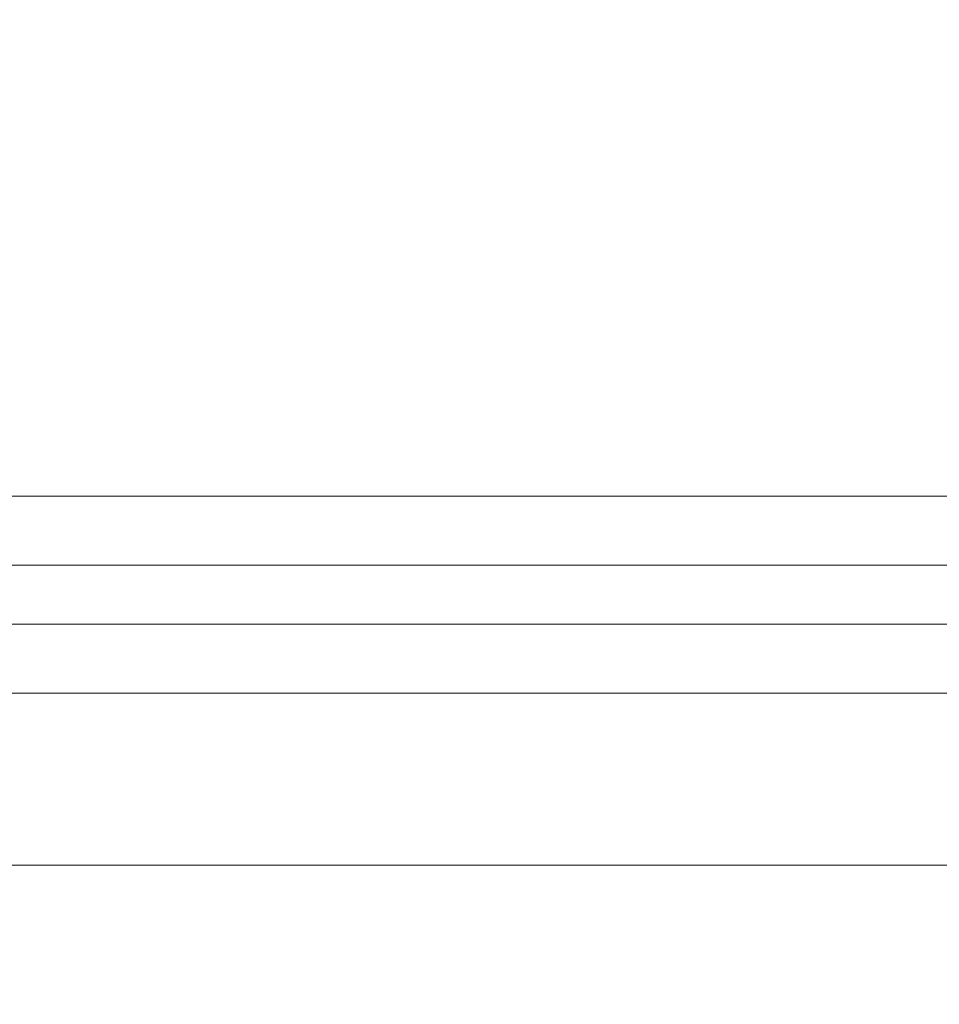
# Model space of a CAD drawing. Header units: millimetres. Extents: x -13157241 to -13144429, y -44179 to -36532.
# Tile 11 of 26: x -13153478 to -13153291, y -42950 to -42750. Entities that reach past the tile are written whole.
import ezdxf

# ---------------------------------------------------------------- set-up
doc = ezdxf.new("R2010")
doc.units = ezdxf.units.MM
doc.header["$MEASUREMENT"] = 0
doc.linetypes.add('Wipeout_Contour', pattern=[1000, 0, -1000])
doc.layers.add('0._RDC (85)_1_AAG constr dalles', color=7, linetype='Continuous')
doc.layers.add('0._RDC (85)_1_Portes Archicad', color=7, linetype='Continuous')

msp = doc.modelspace()

# ---------------------------------------------------------------- linework, layer by layer
at = {"layer": '0._RDC (85)_1_AAG constr dalles', "color": 250, "linetype": 'Continuous', "lineweight": 0, "true_color": 0x191919, "flags": 128}
msp.add_lwpolyline([(-13144939.07, -38722.11), (-13144939.07, -40722.11), (-13146739.07, -40722.11), (-13146739.07, -42722.11), (-13151228.02, -42722.11), (-13151228.02, -42922.11), (-13153728.02, -42922.11), (-13153728.02, -42722.11), (-13156731.44, -42722.11), (-13156731.44, -38722.11)], close=True, dxfattribs=at)
msp.add_lwpolyline([(-13144428.56, -42922.11), (-13144939.07, -42922.11), (-13144939.07, -40922.11), (-13146539.07, -40922.11), (-13146539.07, -42922.11), (-13156731.44, -42922.11), (-13156731.44, -44178.68)], dxfattribs=at)

# ---------------------------------------------------------------- next in the draw order: wipeouts: each hides what was drawn before it
at = {"color": 254, "linetype": 'Wipeout_Contour', "lineweight": 0, "ltscale": 52612611.50999328}
msp.add_wipeout([(-13153588.02, -42847.11), (-13153588.02, -42887.11), (-13152578.02, -42887.11), (-13152578.02, -42847.11)], dxfattribs=at).dxf.layer = '0._RDC (85)_1_Portes Archicad'

# ---------------------------------------------------------------- next in the draw order: linework, layer by layer
at = {"layer": '0._RDC (85)_1_Portes Archicad', "color": 84, "linetype": 'Continuous', "lineweight": 0}
for p, q in [((-13153588.02, -42847.11), (-13152578.02, -42847.11)), ((-13153588.02, -42887.11), (-13152578.02, -42887.11))]:
    msp.add_line(p, q, dxfattribs=at)
at = {"layer": '0._RDC (85)_1_Portes Archicad', "color": 250, "linetype": 'Continuous', "lineweight": 0, "true_color": 0x191919}
for p, q in [((-13153588.02, -42861.11), (-13152578.02, -42861.11)), ((-13152578.02, -42873.11), (-13153588.02, -42873.11))]:
    msp.add_line(p, q, dxfattribs=at)

doc.saveas('drawing.dxf')
